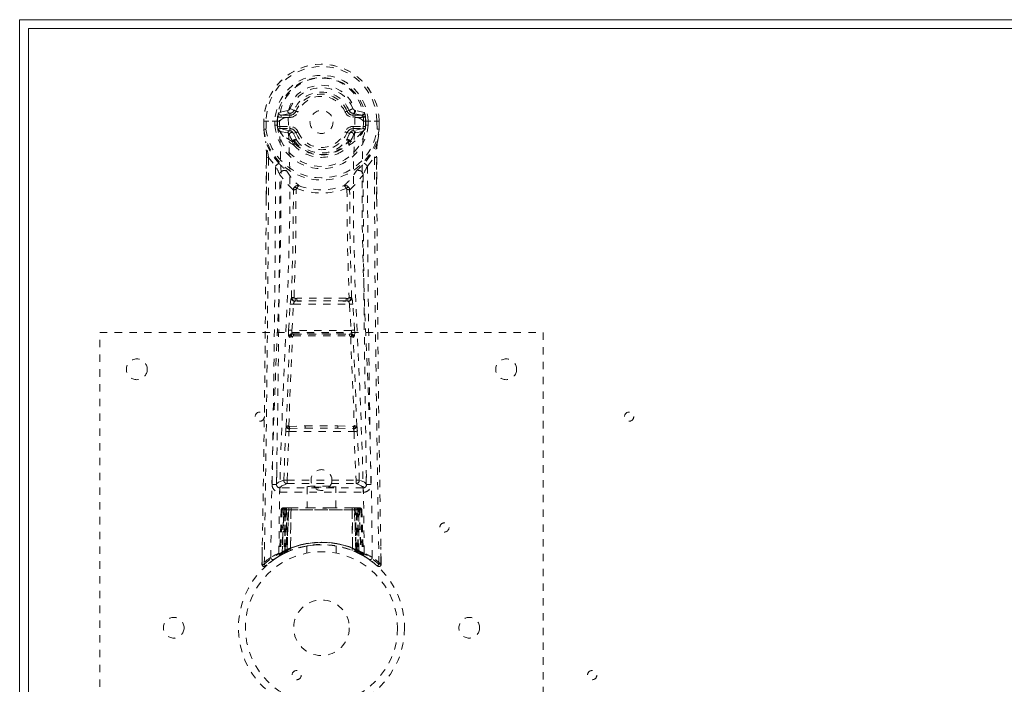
# Model space of a CAD drawing. Header units: inches. Extents: x 2.8 to 62.3, y 18.7 to 36.5.
# Tile 2 of 4: x 2.8 to 16.1, y 27.5 to 36.5. Entities that reach past the tile are written whole.
import ezdxf

# ---------------------------------------------------------------- set-up
doc = ezdxf.new("R2010")
doc.units = ezdxf.units.IN
doc.header["$MEASUREMENT"] = 0
doc.linetypes.add('SLD-Dashed', pattern=[0.075, 0.05, -0.025])
doc.linetypes.add('SLD-Solid', pattern=[0])

msp = doc.modelspace()

# ---------------------------------------------------------------- linework, layer by layer
at = {"color": 7, "linetype": 'SLD-Solid', "lineweight": 15}
for p, q in [((2.757, 36.478), (62.257, 36.478)), ((2.757, 18.728), (2.757, 36.478)), ((62.139, 36.36), (2.876, 36.36)), ((2.876, 36.36), (2.876, 18.846)), ((2.876, 36.36), (62.139, 36.36)), ((2.876, 18.846), (2.876, 36.36))]:
    msp.add_line(p, q, dxfattribs=at)
at = {"color": 7, "linetype": 'SLD-Dashed', "lineweight": 0}
for p, q in [((6.387, 35.249), (6.265, 35.221)), ((6.295, 35.185), (6.415, 35.21)), ((6.415, 35.21), (6.415, 35.185)), ((6.467, 35.243), (6.471, 35.251)), ((6.471, 35.251), (6.497, 35.24)), ((7.19, 35.24), (7.216, 35.251)), ((7.272, 35.21), (7.392, 35.185)), ((7.272, 35.21), (7.272, 35.185)), ((7.422, 35.221), (7.3, 35.249)), ((6.063, 35.106), (6.062, 34.997)), ((6.066, 35.106), (6.063, 35.106)), ((6.064, 35.107), (6.064, 34.997)), ((6.11, 35.106), (6.066, 35.106)), ((6.092, 35.106), (6.092, 35.105)), ((6.092, 35.105), (6.092, 34.997)), ((6.129, 35.105), (6.11, 35.106)), ((6.275, 35.105), (6.129, 35.105)), ((6.213, 35.049), (6.213, 35.102)), ((6.248, 35.102), (6.243, 35.102)), ((6.243, 35.102), (6.243, 35.05)), ((6.247, 35.035), (6.248, 35.102)), ((6.295, 35.185), (6.295, 35.155)), ((6.415, 35.185), (6.295, 35.185)), ((6.415, 35.155), (6.295, 35.155)), ((6.392, 35.157), (6.392, 35.158)), ((6.415, 35.155), (6.415, 35.185)), ((7.392, 35.185), (7.272, 35.185)), ((7.272, 35.155), (7.272, 35.185)), ((7.392, 35.155), (7.272, 35.155)), ((7.392, 35.155), (7.392, 35.185)), ((7.411, 35.105), (7.412, 35.105)), ((7.412, 35.105), (7.558, 35.105)), ((7.439, 35.102), (7.444, 35.102)), ((7.44, 35.035), (7.439, 35.102)), ((7.444, 35.05), (7.444, 35.102)), ((7.473, 35.102), (7.474, 35.049)), ((7.473, 35.102), (7.473, 35.102)), ((7.558, 35.105), (7.577, 35.106)), ((7.577, 35.106), (7.621, 35.106)), ((7.594, 35.105), (7.594, 35.106)), ((7.595, 34.997), (7.594, 35.105)), ((7.624, 35.106), (7.621, 35.106)), ((7.623, 34.997), (7.623, 35.107)), ((7.624, 35.106), (7.624, 34.997)), ((6.062, 34.997), (6.063, 34.993)), ((6.243, 35.05), (6.247, 35.035)), ((6.287, 34.965), (6.271, 34.978)), ((6.281, 35.033), (6.281, 35.003)), ((6.281, 35.033), (6.415, 35.033)), ((6.415, 34.974), (6.281, 35.003)), ((6.281, 35.003), (6.415, 35.003)), ((6.287, 34.965), (6.385, 34.944)), ((6.287, 34.965), (6.287, 34.965)), ((6.415, 35.033), (6.415, 35.003)), ((6.415, 35.003), (6.415, 34.974)), ((6.465, 34.936), (6.454, 34.954)), ((6.497, 34.949), (6.465, 34.936)), ((6.465, 34.936), (6.507, 34.846)), ((7.18, 34.846), (7.222, 34.936)), ((7.222, 34.936), (7.19, 34.949)), ((7.272, 35.033), (7.272, 35.003)), ((7.272, 35.033), (7.406, 35.033)), ((7.406, 35.003), (7.272, 34.974)), ((7.272, 34.974), (7.272, 35.003)), ((7.272, 35.003), (7.406, 35.003)), ((7.302, 34.944), (7.4, 34.965)), ((7.4, 34.965), (7.416, 34.978)), ((7.406, 35.003), (7.406, 35.033)), ((7.416, 34.978), (7.416, 34.978)), ((7.416, 34.978), (7.416, 34.978)), ((7.444, 35.05), (7.44, 35.035)), ((7.624, 34.993), (7.624, 34.997)), ((6.454, 34.822), (6.454, 34.828)), ((6.47, 34.779), (6.461, 34.795)), ((6.473, 34.835), (6.474, 34.829)), ((7.213, 34.829), (7.213, 34.835)), ((7.226, 34.795), (7.216, 34.779)), ((7.233, 34.822), (7.233, 34.828)), ((6.094, 34.062), (6.097, 34.617)), ((6.127, 34.614), (6.221, 34.496)), ((7.465, 34.496), (7.56, 34.614)), ((7.59, 34.617), (7.593, 34.049)), ((6.487, 32.705), (6.51, 32.705)), ((6.49, 32.668), (6.516, 32.669)), ((7.171, 32.669), (6.516, 32.669)), ((7.171, 32.669), (7.197, 32.668)), ((7.177, 32.705), (7.2, 32.705)), ((6.397, 32.274), (6.42, 32.627)), ((6.42, 32.627), (6.423, 32.654)), ((6.442, 32.271), (6.465, 32.624)), ((6.465, 32.624), (7.222, 32.624)), ((7.222, 32.624), (7.245, 32.271)), ((7.266, 32.627), (7.264, 32.654)), ((7.29, 32.274), (7.266, 32.627)), ((7.245, 32.271), (6.442, 32.271)), ((3.843, 24.244), (3.843, 32.244)), ((3.843, 32.244), (9.843, 32.244)), ((6.415, 32.18), (6.403, 32.184)), ((6.459, 32.222), (6.447, 32.226)), ((6.447, 32.226), (7.24, 32.226)), ((7.24, 32.226), (7.228, 32.222)), ((7.272, 32.18), (7.284, 32.184)), ((9.843, 32.244), (9.843, 24.244)), ((6.41, 30.969), (6.622, 30.979)), ((6.414, 30.94), (6.625, 30.946)), ((6.625, 30.946), (7.062, 30.946)), ((7.062, 30.946), (7.273, 30.94)), ((7.065, 30.979), (7.276, 30.969)), ((6.332, 30.242), (6.359, 30.905)), ((6.377, 30.241), (6.403, 30.903)), ((6.403, 30.903), (7.283, 30.903)), ((7.283, 30.903), (7.31, 30.241)), ((7.355, 30.242), (7.328, 30.905)), ((6.238, 30.378), (6.238, 30.192)), ((7.449, 30.192), (7.449, 30.378)), ((7.408, 30.139), (6.279, 30.139)), ((6.279, 30.139), (6.279, 30.078)), ((6.377, 30.196), (6.377, 30.241)), ((6.377, 30.241), (7.31, 30.241)), ((6.377, 30.196), (7.31, 30.196)), ((6.648, 30.155), (6.648, 29.869)), ((7.038, 29.869), (7.038, 30.155)), ((7.31, 30.196), (7.31, 30.241)), ((7.408, 30.078), (7.408, 30.139)), ((6.279, 30.078), (7.408, 30.078)), ((6.331, 29.869), (6.309, 29.254)), ((6.397, 29.869), (6.331, 29.869)), ((6.368, 29.869), (6.36, 29.869)), ((6.369, 29.869), (6.369, 29.299)), ((6.377, 29.289), (6.397, 29.869)), ((6.399, 29.869), (6.378, 29.29)), ((6.378, 29.303), (6.378, 29.869)), ((6.378, 29.869), (6.393, 29.869)), ((6.428, 29.869), (6.399, 29.869)), ((6.424, 29.319), (6.428, 29.869)), ((6.431, 29.869), (6.425, 29.32)), ((6.431, 29.869), (6.428, 29.869)), ((6.726, 29.869), (6.431, 29.869)), ((6.96, 29.869), (6.726, 29.869)), ((7.256, 29.869), (6.96, 29.869)), ((7.262, 29.32), (7.256, 29.869)), ((7.259, 29.869), (7.256, 29.869)), ((7.288, 29.869), (7.259, 29.869)), ((7.259, 29.869), (7.263, 29.319)), ((7.308, 29.29), (7.288, 29.869)), ((7.29, 29.869), (7.288, 29.869)), ((7.29, 29.869), (7.309, 29.289)), ((7.356, 29.869), (7.29, 29.869)), ((7.294, 29.869), (7.309, 29.869)), ((7.309, 29.869), (7.309, 29.303)), ((7.318, 29.299), (7.318, 29.869)), ((7.356, 29.869), (7.378, 29.254)), ((6.298, 29.84), (6.277, 29.235)), ((6.311, 29.84), (6.29, 29.243)), ((6.311, 29.84), (6.298, 29.84)), ((6.337, 29.84), (6.337, 29.284)), ((6.347, 29.84), (6.337, 29.84)), ((6.347, 29.84), (7.34, 29.84)), ((6.347, 29.288), (6.347, 29.84)), ((6.35, 29.29), (6.351, 29.84)), ((6.351, 29.84), (6.36, 29.84)), ((6.36, 29.84), (6.36, 29.295)), ((7.327, 29.84), (6.36, 29.84)), ((7.327, 29.295), (7.327, 29.84)), ((7.327, 29.84), (7.336, 29.84)), ((7.336, 29.84), (7.337, 29.29)), ((7.35, 29.84), (7.34, 29.84)), ((7.34, 29.84), (7.34, 29.288)), ((7.35, 29.284), (7.35, 29.84)), ((7.376, 29.84), (7.396, 29.243)), ((7.389, 29.84), (7.376, 29.84)), ((7.389, 29.84), (7.41, 29.235)), ((6.041, 29.334), (6.037, 29.104)), ((6.643, 29.352), (6.643, 29.255)), ((7.043, 29.255), (7.043, 29.352)), ((7.65, 29.104), (7.646, 29.334)), ((6.262, 29.211), (6.276, 29.218)), ((6.277, 29.235), (6.29, 29.243)), ((6.294, 29.228), (6.282, 29.222)), ((6.294, 29.229), (6.361, 29.263)), ((6.309, 29.254), (6.377, 29.289)), ((6.337, 29.284), (6.347, 29.288)), ((6.349, 29.258), (6.337, 29.284)), ((6.359, 29.262), (6.349, 29.258)), ((6.36, 29.295), (6.35, 29.29)), ((6.363, 29.264), (6.35, 29.29)), ((6.361, 29.263), (6.361, 29.264)), ((6.369, 29.299), (6.378, 29.303)), ((6.381, 29.272), (6.369, 29.299)), ((6.378, 29.29), (6.377, 29.289)), ((6.39, 29.277), (6.381, 29.272)), ((6.425, 29.32), (6.424, 29.319)), ((6.427, 29.292), (6.429, 29.293)), ((7.258, 29.293), (7.26, 29.292)), ((7.263, 29.319), (7.262, 29.32)), ((7.309, 29.303), (7.297, 29.277)), ((7.318, 29.299), (7.306, 29.272)), ((7.309, 29.289), (7.308, 29.29)), ((7.309, 29.303), (7.318, 29.299)), ((7.309, 29.289), (7.378, 29.254)), ((7.327, 29.295), (7.315, 29.269)), ((7.337, 29.29), (7.324, 29.264)), ((7.325, 29.264), (7.326, 29.263)), ((7.326, 29.263), (7.341, 29.256)), ((7.337, 29.29), (7.327, 29.295)), ((7.34, 29.288), (7.328, 29.262)), ((7.337, 29.258), (7.328, 29.262)), ((7.35, 29.284), (7.337, 29.258)), ((7.34, 29.288), (7.35, 29.284)), ((7.346, 29.253), (7.393, 29.229)), ((7.396, 29.243), (7.41, 29.235)), ((7.405, 29.223), (7.419, 29.215)), ((7.411, 29.218), (7.424, 29.211)), ((6.037, 29.103), (6.038, 29.161)), ((6.039, 29.161), (6.039, 29.103)), ((6.098, 29.09), (6.087, 29.081)), ((6.205, 29.174), (6.146, 29.13)), ((7.6, 29.081), (7.589, 29.09)), ((7.648, 29.103), (7.647, 29.173)), ((7.649, 29.173), (7.65, 29.103))]:
    msp.add_line(p, q, dxfattribs=at)
at = {"color": 7, "linetype": 'SLD-Dashed', "lineweight": 0, "flags": 128}
for points in [[(7.295, 35.158), (7.291, 35.24), (7.268, 35.321), (7.228, 35.396), (7.172, 35.463), (7.102, 35.517), (7.022, 35.558), (6.934, 35.583), (6.844, 35.591), (6.753, 35.583), (6.665, 35.558), (6.585, 35.517), (6.515, 35.463), (6.459, 35.396), (6.418, 35.321), (6.396, 35.24), (6.392, 35.158)], [(6.471, 35.251), (6.469, 35.252), (6.463, 35.254), (6.455, 35.257), (6.445, 35.261), (6.435, 35.266), (6.426, 35.269), (6.42, 35.272), (6.416, 35.274)], [(6.524, 35.228), (6.519, 35.23), (6.514, 35.233), (6.509, 35.235), (6.505, 35.236), (6.502, 35.238), (6.499, 35.239), (6.497, 35.24), (6.497, 35.24)], [(7.162, 35.228), (7.168, 35.23), (7.173, 35.233), (7.178, 35.235), (7.182, 35.236), (7.185, 35.238), (7.188, 35.239), (7.189, 35.24), (7.19, 35.24)], [(6.063, 35.106), (6.063, 35.106), (6.064, 35.106), (6.064, 35.106)], [(6.064, 35.106), (6.066, 35.106), (6.07, 35.106), (6.075, 35.106), (6.08, 35.106), (6.086, 35.106), (6.092, 35.106)], [(6.156, 29.197), (6.165, 29.952), (6.184, 30.705), (6.212, 31.455), (6.244, 32.2), (6.274, 32.939), (6.293, 33.671), (6.295, 34.393), (6.275, 35.105)], [(6.295, 35.155), (6.272, 35.16), (6.253, 35.172)], [(6.265, 29.252), (6.275, 30.007), (6.297, 30.759), (6.327, 31.509), (6.361, 32.253), (6.392, 32.991), (6.412, 33.723), (6.413, 34.445), (6.392, 35.157)], [(6.32, 35.139), (6.292, 35.123), (6.275, 35.106)], [(6.392, 35.158), (6.353, 35.15), (6.32, 35.139)], [(7.295, 35.157), (7.274, 34.445), (7.275, 33.723), (7.295, 32.991), (7.326, 32.253), (7.36, 31.509), (7.39, 30.759), (7.412, 30.007), (7.422, 29.252)], [(7.295, 35.158), (7.295, 35.158), (7.295, 35.157)], [(7.367, 35.139), (7.334, 35.15), (7.295, 35.158)], [(7.411, 35.106), (7.395, 35.123), (7.367, 35.139)], [(7.434, 35.172), (7.415, 35.16), (7.392, 35.155)], [(7.531, 29.197), (7.522, 29.952), (7.503, 30.705), (7.475, 31.455), (7.443, 32.2), (7.413, 32.939), (7.394, 33.671), (7.392, 34.393), (7.411, 35.106)], [(7.444, 35.102), (7.447, 35.102), (7.454, 35.102), (7.463, 35.102), (7.473, 35.102)], [(7.623, 35.106), (7.623, 35.106), (7.624, 35.106), (7.624, 35.106)], [(6.062, 34.997), (6.073, 34.903), (6.086, 34.83)], [(6.092, 34.997), (6.086, 34.997), (6.08, 34.997), (6.074, 34.997), (6.07, 34.997), (6.066, 34.997), (6.063, 34.997), (6.062, 34.997), (6.062, 34.997)], [(6.092, 34.997), (6.087, 34.996), (6.081, 34.996), (6.076, 34.995), (6.072, 34.995), (6.068, 34.994), (6.065, 34.994), (6.063, 34.993), (6.063, 34.993)], [(6.063, 34.993), (6.074, 34.896), (6.088, 34.819)], [(6.248, 35.024), (6.264, 35.031), (6.281, 35.033)], [(6.256, 34.991), (6.262, 34.986), (6.271, 34.978)], [(6.454, 34.822), (6.363, 34.883), (6.287, 34.965)], [(6.408, 34.925), (6.397, 34.94), (6.385, 34.944)], [(6.454, 34.828), (6.43, 34.872), (6.408, 34.925)], [(6.524, 34.96), (6.519, 34.958), (6.514, 34.956), (6.509, 34.954), (6.505, 34.952), (6.502, 34.951), (6.499, 34.95), (6.497, 34.949), (6.497, 34.949)], [(7.162, 34.96), (7.168, 34.958), (7.173, 34.956), (7.178, 34.954), (7.182, 34.952), (7.185, 34.951), (7.188, 34.95), (7.189, 34.949), (7.19, 34.949)], [(7.4, 34.965), (7.324, 34.883), (7.233, 34.822)], [(7.233, 34.828), (7.257, 34.872), (7.279, 34.925)], [(7.279, 34.925), (7.29, 34.94), (7.302, 34.944)], [(7.406, 35.033), (7.423, 35.031), (7.438, 35.024)], [(7.416, 34.978), (7.422, 34.984), (7.431, 34.991)], [(7.624, 34.997), (7.625, 34.997), (7.623, 34.997), (7.621, 34.997), (7.617, 34.997), (7.612, 34.997), (7.607, 34.997), (7.601, 34.997), (7.595, 34.997)], [(7.624, 34.993), (7.623, 34.993), (7.621, 34.994), (7.618, 34.994), (7.615, 34.995), (7.61, 34.995), (7.605, 34.996), (7.6, 34.996), (7.595, 34.997)], [(7.599, 34.819), (7.613, 34.896), (7.624, 34.993)], [(6.086, 34.83), (6.086, 34.825), (6.088, 34.819)], [(6.264, 34.534), (6.164, 34.662), (6.088, 34.819)], [(6.461, 34.795), (6.458, 34.799), (6.454, 34.822)], [(6.468, 34.851), (6.478, 34.855), (6.488, 34.856)], [(6.484, 34.803), (6.477, 34.815), (6.474, 34.829)], [(6.507, 34.846), (6.502, 34.848), (6.494, 34.848), (6.485, 34.845), (6.475, 34.839)], [(7.211, 34.839), (7.202, 34.845), (7.193, 34.848), (7.185, 34.848), (7.18, 34.846)], [(7.199, 34.856), (7.209, 34.855), (7.219, 34.851)], [(7.213, 34.829), (7.21, 34.815), (7.202, 34.803)], [(7.233, 34.822), (7.228, 34.799), (7.226, 34.795)], [(7.599, 34.819), (7.523, 34.662), (7.423, 34.534)], [(7.599, 34.819), (7.601, 34.825), (7.601, 34.83)], [(6.097, 34.617), (6.097, 34.616), (6.098, 34.616), (6.1, 34.615), (6.104, 34.615), (6.109, 34.615), (6.115, 34.614), (6.121, 34.614), (6.127, 34.614)], [(6.098, 34.616), (6.098, 34.242), (6.097, 34.061)], [(7.59, 34.617), (7.59, 34.616), (7.589, 34.616), (7.587, 34.615), (7.583, 34.615), (7.578, 34.615), (7.572, 34.614), (7.566, 34.614), (7.56, 34.614)], [(7.56, 34.614), (7.562, 33.844), (7.566, 33.076), (7.573, 32.309), (7.583, 31.544), (7.586, 31.35), (7.588, 31.153), (7.591, 30.983), (7.594, 30.797), (7.595, 30.719), (7.596, 30.638), (7.597, 30.554), (7.599, 30.48), (7.599, 30.46), (7.599, 30.426), (7.6, 30.378), (7.601, 30.316), (7.602, 30.229), (7.604, 30.124), (7.606, 30), (7.608, 29.858), (7.61, 29.734), (7.612, 29.636), (7.613, 29.542), (7.617, 29.306), (7.62, 29.103)], [(7.589, 34.048), (7.589, 34.274), (7.589, 34.616)], [(6.36, 34.442), (6.369, 34.433), (6.374, 34.427)], [(7.327, 34.442), (7.317, 34.433), (7.312, 34.427)], [(6.461, 34.176), (6.362, 34.272), (6.281, 34.378)], [(7.226, 34.176), (7.325, 34.272), (7.406, 34.378)], [(6.436, 32.712), (6.457, 33.444), (6.463, 34.168)], [(6.509, 34.191), (6.503, 34.199), (6.496, 34.204), (6.488, 34.206), (6.48, 34.206), (6.473, 34.202), (6.467, 34.195), (6.463, 34.187), (6.461, 34.176)], [(6.471, 32.719), (6.493, 33.453), (6.499, 34.179)], [(7.226, 34.176), (7.224, 34.187), (7.22, 34.195), (7.214, 34.202), (7.206, 34.206), (7.199, 34.206), (7.191, 34.204), (7.184, 34.199), (7.178, 34.191)], [(7.188, 34.179), (7.194, 33.453), (7.216, 32.719)], [(7.251, 32.712), (7.23, 33.444), (7.224, 34.168)], [(6.42, 32.627), (6.425, 32.626), (6.436, 32.626), (6.45, 32.625), (6.465, 32.624)], [(7.222, 32.624), (7.237, 32.625), (7.251, 32.626), (7.262, 32.626), (7.266, 32.627)], [(6.397, 32.274), (6.402, 32.274), (6.412, 32.273), (6.426, 32.272), (6.442, 32.271)], [(7.245, 32.271), (7.253, 32.272), (7.261, 32.272), (7.268, 32.272), (7.275, 32.273), (7.28, 32.273), (7.285, 32.274), (7.288, 32.274), (7.29, 32.274)], [(6.366, 30.973), (6.389, 31.578), (6.415, 32.18)], [(6.4, 30.976), (6.423, 31.582), (6.449, 32.185)], [(6.449, 32.185), (6.442, 32.19), (6.437, 32.195), (6.434, 32.201), (6.434, 32.207), (6.437, 32.213), (6.443, 32.218), (6.45, 32.22), (6.459, 32.222)], [(7.228, 32.222), (7.237, 32.22), (7.244, 32.218), (7.25, 32.213), (7.253, 32.207), (7.253, 32.201), (7.25, 32.195), (7.245, 32.19), (7.238, 32.185)], [(7.238, 32.185), (7.263, 31.582), (7.287, 30.976)], [(7.321, 30.973), (7.298, 31.578), (7.272, 32.18)], [(6.622, 30.979), (6.843, 30.979), (7.065, 30.979)], [(6.625, 30.946), (6.843, 30.946), (7.062, 30.946)], [(6.359, 30.905), (6.363, 30.905), (6.374, 30.904), (6.388, 30.904), (6.403, 30.903)], [(7.283, 30.903), (7.299, 30.904), (7.313, 30.904), (7.323, 30.905), (7.328, 30.905)], [(6.332, 30.242), (6.261, 30.214), (6.234, 30.185)], [(6.279, 30.139), (6.306, 30.167), (6.377, 30.196)], [(6.332, 30.242), (6.337, 30.242), (6.347, 30.242), (6.361, 30.241), (6.377, 30.241)], [(7.31, 30.241), (7.326, 30.241), (7.34, 30.242), (7.35, 30.242), (7.355, 30.242)], [(7.31, 30.196), (7.381, 30.167), (7.408, 30.139)], [(7.453, 30.185), (7.426, 30.214), (7.355, 30.242)], [(6.96, 29.869), (6.843, 29.86), (6.726, 29.869)], [(6.298, 29.84), (6.301, 29.84), (6.309, 29.84), (6.322, 29.84), (6.337, 29.84)], [(6.351, 29.84), (6.336, 29.84), (6.323, 29.84), (6.315, 29.84), (6.311, 29.84)], [(7.376, 29.84), (7.372, 29.84), (7.363, 29.84), (7.351, 29.84), (7.336, 29.84)], [(7.35, 29.84), (7.365, 29.84), (7.378, 29.84), (7.386, 29.84), (7.389, 29.84)], [(6.646, 29.352), (6.645, 29.352), (6.663, 29.355), (6.7, 29.36), (6.755, 29.366), (6.819, 29.369), (6.843, 29.369)], [(6.264, 29.212), (6.264, 29.212), (6.262, 29.211)], [(6.276, 29.218), (6.278, 29.22), (6.284, 29.223)], [(6.347, 29.288), (6.351, 29.278), (6.355, 29.27), (6.358, 29.264), (6.359, 29.262)], [(6.372, 29.269), (6.371, 29.27), (6.368, 29.276), (6.365, 29.285), (6.36, 29.295)], [(6.378, 29.303), (6.383, 29.293), (6.387, 29.284), (6.389, 29.279), (6.39, 29.277)], [(6.457, 29.302), (6.438, 29.296), (6.425, 29.291)], [(7.338, 29.26), (7.361, 29.247), (7.384, 29.234)], [(7.36, 29.246), (7.369, 29.242), (7.374, 29.243), (7.375, 29.249), (7.377, 29.255)], [(6.04, 29.103), (6.042, 29.095), (6.045, 29.088), (6.05, 29.081), (6.057, 29.076), (6.064, 29.074), (6.071, 29.073), (6.079, 29.075), (6.085, 29.079)]]:
    msp.add_lwpolyline(points, dxfattribs=at)
at = {"color": 7, "linetype": 'SLD-Dashed', "lineweight": 0}
for centre, radius in [((6.843, 35.094), 0.156), ((4.343, 31.744), 0.141), ((9.343, 31.744), 0.141), ((6.007, 31.103), 0.0625), ((11.007, 31.103), 0.0625), ((6.843, 30.244), 0.141), ((8.507, 29.603), 0.0625), ((6.843, 28.244), 1.125), ((6.843, 28.244), 1.03), ((6.843, 28.244), 0.376), ((4.843, 28.244), 0.14), ((8.843, 28.244), 0.14), ((6.507, 27.603), 0.0625), ((10.507, 27.603), 0.0625)]:
    msp.add_circle(centre, radius, dxfattribs=at)
for centre, radius, start, end in [((6.843, 35.094), 0.781, 0.8691, 180), ((6.843, 35.094), 0.781, 0.8627, 179.1373), ((6.843, 35.094), 0.751, 0.89, 179.1372), ((6.843, 35.094), 0.63, 0.7178, 179.2822), ((6.843, 35.094), 0.6, 0.7178, 179.2822), ((6.843, 35.12), 0.568, 358.4775, 181.5214), ((6.843, 35.094), 0.463, 22.774, 157.226), ((6.843, 35.094), 0.404, 22.774, 157.226), ((6.843, 35.094), 0.376, 22.774, 157.226), ((6.843, 35.094), 0.346, 22.7736, 157.2264), ((6.485, 35.141), 0.234, 159.9719, 172.4287), ((6.294, 35.215), 0.0298, 167.723, 271.3883), ((6.415, 35.24), 0.0301, 161.8351, 268.8011), ((6.378, 35.289), 0.0412, 282.1293, 337.507), ((6.409, 35.277), 0.0676, 275.043, 330.052), ((6.415, 35.274), 0.089, 270, 337.226), ((6.415, 35.274), 0.119, 270.0014, 337.2242), ((7.272, 35.274), 0.119, 202.7758, 269.9986), ((7.272, 35.274), 0.089, 202.774, 270), ((5.596, 39.185), 4.255, 292.3739, 293.1747), ((7.278, 35.277), 0.0675, 202.9221, 264.9794), ((7.309, 35.289), 0.0412, 202.4945, 257.8692), ((7.272, 35.24), 0.0301, 271.1996, 18.1643), ((7.393, 35.215), 0.0298, 268.6117, 12.277), ((7.202, 35.141), 0.234, 7.5692, 20.0352), ((6.244, 36.382), 1.28, 268.618, 269.9497), ((6.843, 35.094), 0.596, 172.4937, 179.2563), ((6.843, 35.094), 0.596, 0.7437, 7.5062), ((7.62, 34.349), 0.757, 89.8242, 91.9635), ((6.843, 35.094), 0.787, 187.3679, 352.6321), ((6.843, 35.094), 0.758, 187.3679, 352.6321), ((6.243, 34.449), 0.601, 90.0157, 92.8696), ((6.843, 35.094), 0.632, 184.1188, 355.8812), ((6.843, 35.094), 0.602, 184.2517, 355.7483), ((6.843, 35.094), 0.599, 185.6401, 186.7432), ((6.335, 35.025), 0.0866, 180.8513, 203.6174), ((6.281, 34.973), 0.0305, 89.4581, 144.3605), ((6.735, 35.244), 0.535, 209.85, 240.3542), ((6.415, 34.944), 0.0299, 90.8795, 178.3698), ((6.439, 34.92), 0.0308, 30.288, 170.7388), ((6.415, 34.914), 0.119, 22.7758, 89.9986), ((6.415, 34.914), 0.089, 22.774, 90), ((6.414, 34.923), 0.0502, 37.9723, 89.2791), ((6.843, 35.094), 0.376, 202.774, 337.226), ((6.843, 35.094), 0.346, 202.7736, 337.2264), ((7.272, 34.914), 0.119, 90.0014, 157.2242), ((7.272, 34.914), 0.089, 90, 157.226), ((6.954, 35.242), 0.532, 299.5715, 330.2114), ((7.277, 34.914), 0.06, 95.0573, 158.6858), ((7.248, 34.92), 0.0308, 9.2245, 149.7559), ((7.272, 34.944), 0.0299, 1.6302, 89.1205), ((7.406, 34.973), 0.0305, 35.6395, 90.5419), ((7.316, 35.033), 0.123, 339.7511, 355.7802), ((6.843, 35.094), 0.599, 353.2568, 354.3599), ((7.444, 34.449), 0.601, 87.1304, 89.9843), ((6.359, 35.091), 1.269, 348.123, 355.7631), ((4.68, 34.651), 1.417, 358.6002, 7.2423), ((0.484, 33.649), 5.725, 9.7012, 11.7925), ((6.484, 34.826), 0.0301, 123.0004, 175.3746), ((6.473, 34.807), 0.0285, 88.8531, 131.3265), ((6.473, 34.801), 0.0285, 88.8297, 131.2919), ((5.892, 34.45), 0.701, 33.7127, 34.8402), ((6.499, 34.778), 0.029, 120.9236, 178.6579), ((6.478, 34.835), 0.00484, 125.7094, 184.3117), ((6.843, 35.107), 0.455, 215.9728, 324.0274), ((6.843, 35.136), 0.49, 222.8675, 317.1325), ((6.488, 34.833), 0.0228, 34.17, 90.449), ((6.843, 35.086), 0.413, 215.471, 324.5334), ((7.199, 34.833), 0.0228, 89.5519, 145.8631), ((7.187, 34.778), 0.029, 1.3482, 59.0704), ((7.72, 34.501), 0.611, 145.0763, 146.3708), ((7.209, 34.835), 0.00484, 355.6962, 54.2706), ((7.214, 34.807), 0.0285, 48.67, 91.1504), ((7.214, 34.801), 0.0285, 48.7081, 91.1703), ((7.203, 34.826), 0.0298, 4.5042, 57.2424), ((13.195, 33.651), 5.716, 168.2054, 170.2996), ((9.025, 34.65), 1.436, 172.8156, 181.3432), ((6.79, 35.045), 0.416, 219.7061, 248.2091), ((6.843, 35.118), 0.504, 245.7099, 294.2904), ((6.896, 35.046), 0.417, 291.8211, 320.2648), ((-408.172, 36.344), 414.303, 358.99853, 359.76079), ((6.473, 34.25), 0.352, 126.3545, 135.6269), ((7.834, 36.079), 2.203, 224.5487, 228.0052), ((5.852, 36.08), 2.204, 311.9953, 315.4501), ((7.214, 34.25), 0.352, 44.3773, 53.6391), ((-296.265, 35.672), 302.489, 358.96047, 359.77724), ((3.757, 33.185), 2.791, 25.315, 28.0253), ((6.341, 34.376), 0.0607, 56.7588, 177.6454), ((7.115, 34.879), 0.868, 211.4426, 228.4863), ((6.572, 34.879), 0.867, 311.5107, 328.5604), ((7.346, 34.376), 0.0607, 2.3524, 123.2463), ((9.929, 33.185), 2.791, 151.9747, 154.685), ((296.462, 35.524), 288.999, 180.2037, 181.05859), ((-284.309, 35.522), 290.591, 358.94766, 359.77458), ((297.995, 35.522), 290.591, 180.22542, 181.05234), ((6.522, 34.171), 0.0607, 72.6724, 175.3796), ((6.45, 34.169), 0.0126, 355.8193, 33.521), ((6.496, 34.125), 0.0541, 86.7694, 126.9402), ((6.513, 34.177), 0.014, 105.6364, 172.196), ((6.568, 34.175), 0.0612, 117.5745, 165.1339), ((6.843, 35.104), 0.972, 249.8639, 290.1344), ((6.843, 35.023), 0.849, 249.047, 290.953), ((7.165, 34.171), 0.0607, 4.6204, 107.3276), ((7.119, 34.175), 0.0612, 14.8661, 62.4255), ((7.174, 34.177), 0.014, 7.7761, 74.3812), ((7.191, 34.125), 0.0541, 53.0515, 93.2354), ((7.236, 34.169), 0.0126, 146.4949, 184.135), ((-329.67, 35.478), 335.767, 358.92191, 359.75832), ((342.339, 35.469), 334.749, 180.24309, 181.07768), ((6.627, 32.64), 0.204, 159.3343, 175.9395), ((6.464, 32.657), 0.0615, 84.0387, 117.8729), ((6.482, 32.712), 0.0464, 180.7599, 267.5236), ((6.48, 32.693), 0.0271, 110.5884, 269.3178), ((6.545, 32.619), 0.0808, 144.2196, 176.6907), ((6.489, 32.723), 0.0186, 194.5363, 265.3399), ((6.488, 32.651), 0.0176, 85.6967, 118.7492), ((6.566, 32.692), 0.0794, 170.5721, 197.2082), ((6.843, 0.343), 32.364, 89.4102, 90.5898), ((6.572, 32.696), 0.0623, 171.264, 205.8005), ((6.843, -0.694), 33.364, 89.4373, 90.5627), ((7.115, 32.696), 0.0624, 334.2089, 8.7266), ((7.121, 32.692), 0.0795, 342.8003, 9.4321), ((7.198, 32.65), 0.0184, 62.0282, 93.543), ((7.198, 32.723), 0.0186, 274.5978, 345.3473), ((7.207, 32.693), 0.0271, 270.6852, 69.4086), ((7.205, 32.712), 0.0464, 272.4764, 359.2401), ((7.14, 32.618), 0.0824, 3.6534, 35.4423), ((7.223, 32.657), 0.0615, 62.126, 95.9624), ((7.06, 32.64), 0.204, 4.0546, 20.6736), ((6.585, 32.241), 0.191, 170.0546, 197.3077), ((6.491, 32.254), 0.0518, 161.3859, 213.2247), ((7.196, 32.254), 0.052, 326.8508, 18.5328), ((7.102, 32.241), 0.191, 342.6852, 9.9495), ((6.448, 32.181), 0.0451, 90.6651, 176.0552), ((6.46, 32.176), 0.0451, 90.6952, 175.9057), ((6.442, 32.119), 0.0667, 83.8692, 114.4077), ((6.466, 32.178), 0.0183, 95.7904, 158.1143), ((6.469, 32.284), 0.0635, 260.9748, 271.4862), ((6.499, 32.2), 0.0353, 144.806, 186.2086), ((6.843, 67.913), 35.718, 269.3919, 270.6083), ((6.843, 64.932), 32.714, 269.347, 270.6533), ((7.218, 32.283), 0.0626, 268.5394, 279.0744), ((7.188, 32.2), 0.0353, 353.7886, 35.2071), ((7.221, 32.179), 0.0174, 20.0886, 85.4734), ((7.227, 32.176), 0.0451, 4.0952, 89.3031), ((7.245, 32.119), 0.0668, 65.6232, 96.1145), ((7.239, 32.181), 0.0451, 3.9447, 89.3379), ((6.874, 30.885), 0.515, 170.2077, 177.8114), ((6.392, 30.881), 0.0956, 85.2785, 105.6231), ((6.41, 30.982), 0.0452, 191.4435, 269.8717), ((6.412, 30.958), 0.0216, 123.9951, 265.934), ((6.41, 30.98), 0.0114, 202.2116, 271.2691), ((6.537, 30.894), 0.134, 161.4618, 176.268), ((6.521, 30.968), 0.111, 179.5408, 194.7015), ((6.414, 30.936), 0.00459, 96.8526, 164.7442), ((6.703, 30.971), 0.0822, 173.9906, 197.7587), ((6.984, 30.971), 0.0821, 342.2386, 6.0121), ((7.165, 30.968), 0.111, 345.3814, 0.5148), ((7.272, 30.935), 0.00464, 15.4262, 82.7872), ((7.277, 30.98), 0.0114, 268.5017, 337.4596), ((7.275, 30.958), 0.0216, 274.0666, 56.0043), ((7.277, 30.982), 0.0452, 270.1283, 348.5565), ((7.15, 30.894), 0.134, 3.7303, 18.54), ((7.295, 30.881), 0.0956, 74.3769, 94.7215), ((6.813, 30.885), 0.516, 2.1897, 9.7895), ((6.202, 31.039), 0.855, 268.0933, 272.1129), ((6.279, 30.183), 0.105, 179.1185, 270.0137), ((6.279, 30.184), 0.045, 179.0556, 269.9967), ((6.377, 30.241), 0.0451, 178.272, 269.5573), ((7.31, 30.241), 0.0451, 270.4448, 1.6947), ((7.408, 30.184), 0.045, 270.0031, 0.9417), ((7.408, 30.183), 0.105, 269.9848, 0.8817), ((7.485, 31.04), 0.855, 267.888, 271.9069), ((6.328, 29.839), 0.03, 90.0048, 178.0058), ((6.359, 29.796), 0.0753, 106.8994, 143.6934), ((-19.389, 30.526), 25.73, 357.1592, 358.5385), ((6.341, 29.839), 0.03, 90.0289, 178.0356), ((6.355, 29.683), 0.185, 91.3818, 99.0516), ((6.91, 29.847), 0.573, 177.918, 180.6169), ((6.765, 29.847), 0.419, 177.001, 180.9652), ((6.938, 29.847), 0.588, 177.9775, 180.6077), ((6.789, 29.847), 0.429, 177.0814, 180.9499), ((6.898, 29.847), 0.429, 359.0501, 2.9186), ((7.331, 29.69), 0.177, 80.4265, 88.515), ((6.748, 29.847), 0.588, 359.3923, 2.0225), ((6.922, 29.847), 0.419, 359.0348, 2.999), ((7.346, 29.839), 0.03, 1.9663, 89.9738), ((7.327, 29.796), 0.0753, 36.3006, 73.1034), ((6.777, 29.847), 0.573, 359.3831, 2.082), ((33.075, 30.526), 25.73, 181.4615, 182.8408), ((7.359, 29.839), 0.03, 1.9942, 89.9952), ((6.843, 28.244), 1.158, 47.8872, 132.1137), ((6.843, 28.213), 1.19, 60.9033, 119.0965), ((6.843, 28.244), 1.128, 60.5082, 119.4917), ((6.843, 28.245), 1.155, 64.5269, 115.4731), ((6.843, 28.246), 1.155, 65.259, 114.741), ((6.843, 28.245), 1.155, 66.2583, 113.7417), ((6.843, 28.281), 1.12, 68.0447, 111.9528), ((6.851, 28.192), 1.222, 124.6911, 131.782), ((6.827, 28.012), 1.362, 114.3786, 119.5321), ((6.186, 29.197), 0.03, 180.0551, 304.0529), ((6.844, 28.244), 1.128, 119.493, 124.6366), ((6.247, 29.236), 0.03, 301.0241, 358.0153), ((6.251, 29.235), 0.0264, 299.4162, 3.7826), ((6.306, 29.265), 0.0429, 196.9823, 245.8112), ((6.261, 29.244), 0.0299, 300.2544, 358.0908), ((6.82, 28.626), 0.816, 126.2969, 131.7127), ((6.813, 28.639), 0.799, 125.4109, 130.8601), ((6.845, 28.242), 1.13, 114.2437, 119.1666), ((6.279, 29.255), 0.0299, 299.2097, 358.1876), ((6.281, 29.253), 0.0273, 297.6367, 2.2867), ((6.813, 28.645), 0.791, 124.2219, 129.6275), ((6.349, 29.29), 0.0297, 295.4149, 358.519), ((6.348, 29.29), 0.0297, 295.4664, 358.5232), ((6.796, 28.698), 0.724, 120.933, 125.1901), ((6.394, 29.301), 0.0346, 344.927, 30.983), ((6.395, 29.302), 0.0345, 344.729, 31.0356), ((7.292, 29.302), 0.0347, 149.1008, 195.1246), ((7.293, 29.301), 0.0347, 149.0295, 195.0605), ((6.892, 28.699), 0.723, 54.8083, 59.0697), ((6.907, 28.386), 0.973, 64.5387, 67.4806), ((6.842, 28.241), 1.131, 60.8342, 65.7555), ((7.338, 29.29), 0.0297, 181.4774, 244.5886), ((7.339, 29.29), 0.0297, 181.4736, 244.5368), ((6.873, 28.644), 0.792, 50.378, 55.7726), ((6.844, 28.245), 1.126, 59.7601, 64.7557), ((6.875, 28.3), 1.064, 54.3728, 64.9429), ((6.872, 28.637), 0.801, 49.1468, 54.5823), ((6.87, 28.629), 0.812, 48.2736, 53.7169), ((7.408, 29.255), 0.0299, 181.8124, 240.7903), ((7.426, 29.244), 0.0299, 181.9092, 239.7456), ((7.381, 29.265), 0.0429, 294.1653, 343.0393), ((6.844, 28.245), 1.127, 55.3619, 60.509), ((7.427, 29.232), 0.02, 162.7352, 229.6295), ((7.44, 29.236), 0.03, 181.9847, 238.9759), ((6.979, 28.472), 0.863, 58.9302, 59.7739), ((6.86, 28.013), 1.361, 60.4672, 65.6251), ((7.501, 29.197), 0.03, 235.9471, 359.9449), ((6.836, 28.193), 1.221, 48.2154, 55.3116), ((6.067, 29.103), 0.03, 179.1358, 312.1239), ((6.085, 30.786), 1.684, 268.3707, 269.3918), ((8.133, 30.962), 2.78, 221.9871, 222.6034), ((6.841, 28.248), 1.123, 124.6245, 132.0833), ((6.846, 28.248), 1.123, 47.9178, 55.3748), ((7.62, 29.103), 0.03, 227.8756, 0.8646), ((5.518, 30.995), 2.828, 317.4018, 318.0077), ((7.612, 30.278), 1.175, 270.3874, 271.8501)]:
    msp.add_arc(centre, radius, start, end, dxfattribs=at)
msp.add_ellipse((6.843, 30.155), major_axis=(0.195, 0), ratio=0.034921, dxfattribs=at)

doc.saveas('drawing.dxf')
